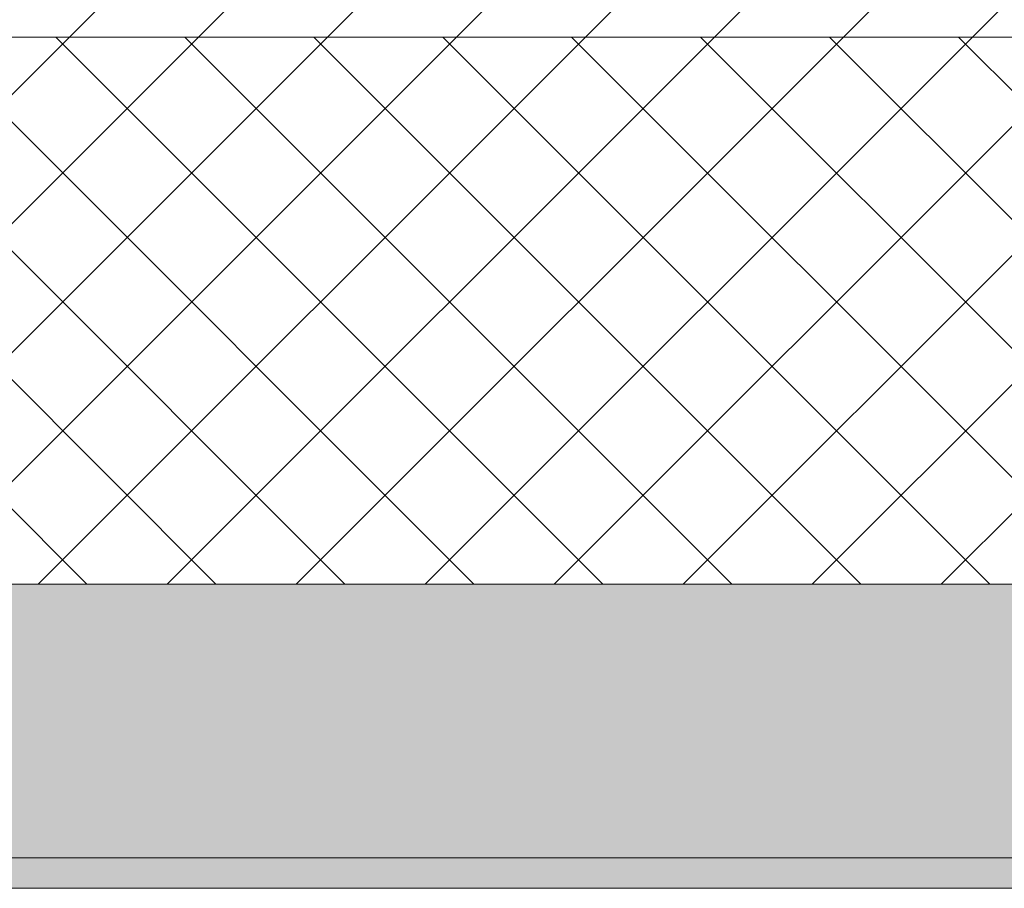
# Model space of a CAD drawing. Header units: millimetres. Extents: x -40968 to 11883, y -18816 to 4378.
# Tile 49 of 256: x -20867 to -20543, y -1699 to -1413. Entities that reach past the tile are written whole.
import ezdxf

# ---------------------------------------------------------------- set-up
doc = ezdxf.new("R2010")
doc.units = ezdxf.units.MM
doc.header["$MEASUREMENT"] = 0
doc.layers.add('12_FAÇ_Façana', color=7, linetype='Continuous')
doc.layers.add('12_FAÇ_Façana_Pluma_Nº__102', color=7, linetype='Continuous', lineweight=5, true_color=0xcccccc)
doc.layers.add('12_FAÇ_Façana_Pluma_Nº__174', color=7, linetype='Continuous', lineweight=13, true_color=0xe4ad2c)
doc.layers.add('12_FAÇ_Façana_Pluma_Nº__2', color=8, linetype='Continuous', lineweight=5)
doc.layers.add('12_FAÇ_Façana_Pluma_Nº__7', color=7, linetype='Continuous', lineweight=5)

# ---------------------------------------------------------------- blocks, each defined once
blk = doc.blocks.new('Muro_14_1', base_point=(-24166.43, -1193.98))
at = {"layer": '12_FAÇ_Façana_Pluma_Nº__102', "linetype": 'Continuous', "lineweight": 0, "true_color": 0xe5e5e5}
for points in [[(-21871.11, -1598.98), (-23038.42, -1598.98), (-23038.42, -1688.98), (-20233.93, -1688.98), (-20233.93, -1598.98), (-21518.13, -1598.98), (-21518.13, -1638.98), (-21871.11, -1638.98)], [(-24166.43, -1698.98), (-20233.93, -1698.98), (-20233.93, -1688.98), (-24166.43, -1688.98)]]:
    blk.add_hatch(color=254, dxfattribs=at).paths.add_polyline_path(points)
at = {"layer": '12_FAÇ_Façana_Pluma_Nº__174', "linetype": 'Continuous', "lineweight": 13, "true_color": 0xe4ad2c}
h = blk.add_hatch(dxfattribs=at)
h.set_pattern_fill('SATE_Aislamiento_0001', color=42, style=0, pattern_type=2)
h.set_pattern_definition([(45, (0, 0), (-21.213203, 21.213203), []), (135, (0, 0), (21.213203, 21.213203), [])])
h.paths.add_polyline_path([(-21518.13, -1598.98), (-20233.93, -1598.98), (-20233.93, -1418.98), (-21518.13, -1418.98)])
at = {"layer": '12_FAÇ_Façana_Pluma_Nº__2', "linetype": 'Continuous', "lineweight": 5}
h = blk.add_hatch(dxfattribs=at)
h.set_pattern_fill('Ceramic_0001', color=8, style=0, pattern_type=2)
h.set_pattern_definition([(45, (0, 0), (-21.213203, 21.213203), [])])
h.paths.add_polyline_path([(-21518.13, -1418.98), (-20233.93, -1418.98), (-20233.93, -1203.98), (-21518.13, -1203.98)])
at = {"layer": '12_FAÇ_Façana_Pluma_Nº__7', "color": 7, "linetype": 'Continuous', "lineweight": 5}
for p, q in [((-21518.13, -1418.98), (-20233.93, -1418.98)), ((-21518.13, -1598.98), (-20233.93, -1598.98)), ((-23038.42, -1688.98), (-20233.93, -1688.98))]:
    blk.add_line(p, q, dxfattribs=at)
at = {"layer": '12_FAÇ_Façana_Pluma_Nº__7', "color": 7, "linetype": 'Continuous', "lineweight": 5, "flags": 128}
blk.add_lwpolyline([(-24166.43, -1698.98), (-20233.93, -1698.98)], dxfattribs=at)

msp = doc.modelspace()

# ---------------------------------------------------------------- block references
at = {"layer": '12_FAÇ_Façana', "color": 7, "lineweight": 20}
msp.add_blockref('Muro_14_1', (-24166.43, -1193.98), dxfattribs=at)

doc.saveas('drawing.dxf')
